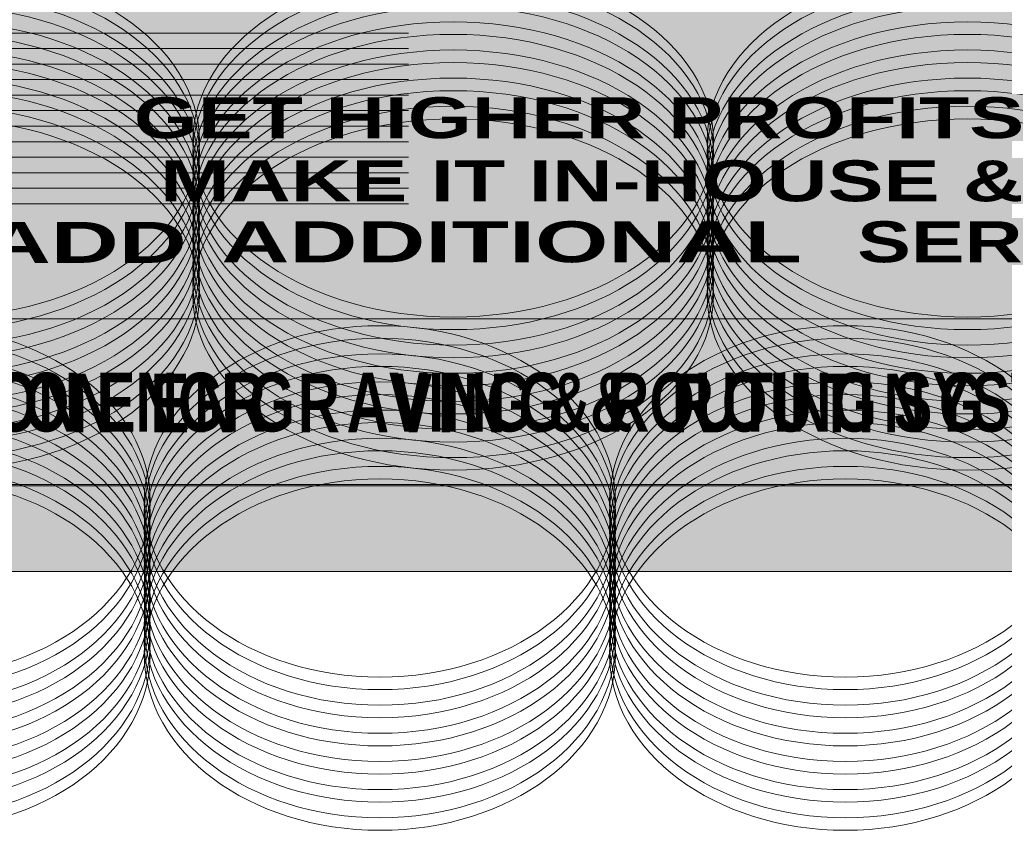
# Model space of a CAD drawing. Header units: inches. Extents: x 0 to 48, y -19.6 to 10.
# Tile 226 of 241: x 32.6 to 34.9, y -19.3 to -17.4. Entities that reach past the tile are written whole.
import ezdxf

# ---------------------------------------------------------------- set-up
doc = ezdxf.new("R2010")
doc.units = ezdxf.units.IN
doc.header["$MEASUREMENT"] = 0
doc.layers.add('Layer 1', color=7, linetype='Continuous')

# ---------------------------------------------------------------- blocks, each defined once
blk = doc.blocks.new('block 3')
at = {"layer": 'Layer 1', "color": 254, "lineweight": 18, "true_color": 0xe6e7e8}
for points in [[(32.369, -17.295), (32.7098, -17.295), (32.9861, -17.4815), (32.9861, -17.7115), (32.9861, -17.9415), (32.7098, -18.128), (32.369, -18.128), (32.0282, -18.128), (31.7519, -17.9415), (31.7519, -17.7115), (31.7519, -17.4815), (32.0282, -17.295), (32.369, -17.295)], [(33.5877, -17.295), (33.9285, -17.295), (34.2047, -17.4815), (34.2047, -17.7115), (34.2047, -17.9415), (33.9285, -18.128), (33.5877, -18.128), (33.2469, -18.128), (32.9706, -17.9415), (32.9706, -17.7115), (32.9706, -17.4815), (33.2469, -17.295), (33.5877, -17.295)], [(34.8064, -17.295), (35.1472, -17.295), (35.4235, -17.4815), (35.4235, -17.7115), (35.4235, -17.9415), (35.1472, -18.128), (34.8064, -18.128), (34.4656, -18.128), (34.1893, -17.9415), (34.1893, -17.7115), (34.1893, -17.4815), (34.4656, -17.295), (34.8064, -17.295)], [(32.369, -17.3248), (32.7098, -17.3248), (32.9861, -17.5113), (32.9861, -17.7413), (32.9861, -17.9713), (32.7098, -18.1578), (32.369, -18.1578), (32.0282, -18.1578), (31.7519, -17.9713), (31.7519, -17.7413), (31.7519, -17.5113), (32.0282, -17.3248), (32.369, -17.3248)], [(33.5877, -17.3248), (33.9285, -17.3248), (34.2047, -17.5113), (34.2047, -17.7413), (34.2047, -17.9713), (33.9285, -18.1578), (33.5877, -18.1578), (33.2469, -18.1578), (32.9706, -17.9713), (32.9706, -17.7413), (32.9706, -17.5113), (33.2469, -17.3248), (33.5877, -17.3248)], [(34.8064, -17.3248), (35.1472, -17.3248), (35.4235, -17.5113), (35.4235, -17.7413), (35.4235, -17.9713), (35.1472, -18.1578), (34.8064, -18.1578), (34.4656, -18.1578), (34.1893, -17.9713), (34.1893, -17.7413), (34.1893, -17.5113), (34.4656, -17.3248), (34.8064, -17.3248)], [(32.369, -17.3617), (32.7098, -17.3617), (32.9861, -17.5482), (32.9861, -17.7782), (32.9861, -18.0082), (32.7098, -18.1946), (32.369, -18.1946), (32.0282, -18.1946), (31.7519, -18.0082), (31.7519, -17.7782), (31.7519, -17.5482), (32.0282, -17.3617), (32.369, -17.3617)], [(33.5877, -17.3617), (33.9285, -17.3617), (34.2047, -17.5482), (34.2047, -17.7782), (34.2047, -18.0082), (33.9285, -18.1946), (33.5877, -18.1946), (33.2469, -18.1946), (32.9706, -18.0082), (32.9706, -17.7782), (32.9706, -17.5482), (33.2469, -17.3617), (33.5877, -17.3617)], [(34.8064, -17.3617), (35.1472, -17.3617), (35.4235, -17.5482), (35.4235, -17.7782), (35.4235, -18.0082), (35.1472, -18.1946), (34.8064, -18.1946), (34.4656, -18.1946), (34.1893, -18.0082), (34.1893, -17.7782), (34.1893, -17.5482), (34.4656, -17.3617), (34.8064, -17.3617)], [(32.369, -17.3915), (32.7098, -17.3915), (32.9861, -17.578), (32.9861, -17.808), (32.9861, -18.038), (32.7098, -18.2244), (32.369, -18.2244), (32.0282, -18.2244), (31.7519, -18.038), (31.7519, -17.808), (31.7519, -17.578), (32.0282, -17.3915), (32.369, -17.3915)], [(33.5877, -17.3915), (33.9285, -17.3915), (34.2047, -17.578), (34.2047, -17.808), (34.2047, -18.038), (33.9285, -18.2244), (33.5877, -18.2244), (33.2469, -18.2244), (32.9706, -18.038), (32.9706, -17.808), (32.9706, -17.578), (33.2469, -17.3915), (33.5877, -17.3915)], [(34.8064, -17.3915), (35.1472, -17.3915), (35.4235, -17.578), (35.4235, -17.808), (35.4235, -18.038), (35.1472, -18.2244), (34.8064, -18.2244), (34.4656, -18.2244), (34.1893, -18.038), (34.1893, -17.808), (34.1893, -17.578), (34.4656, -17.3915), (34.8064, -17.3915)], [(32.369, -17.4284), (32.7098, -17.4284), (32.9861, -17.6148), (32.9861, -17.8448), (32.9861, -18.0749), (32.7098, -18.2613), (32.369, -18.2613), (32.0282, -18.2613), (31.7519, -18.0749), (31.7519, -17.8448), (31.7519, -17.6148), (32.0282, -17.4284), (32.369, -17.4284)], [(33.5877, -17.4284), (33.9285, -17.4284), (34.2047, -17.6148), (34.2047, -17.8448), (34.2047, -18.0749), (33.9285, -18.2613), (33.5877, -18.2613), (33.2469, -18.2613), (32.9706, -18.0749), (32.9706, -17.8448), (32.9706, -17.6148), (33.2469, -17.4284), (33.5877, -17.4284)], [(34.8064, -17.4284), (35.1472, -17.4284), (35.4235, -17.6148), (35.4235, -17.8448), (35.4235, -18.0749), (35.1472, -18.2613), (34.8064, -18.2613), (34.4656, -18.2613), (34.1893, -18.0749), (34.1893, -17.8448), (34.1893, -17.6148), (34.4656, -17.4284), (34.8064, -17.4284)], [(32.369, -17.4582), (32.7098, -17.4582), (32.9861, -17.6446), (32.9861, -17.8746), (32.9861, -18.1046), (32.7098, -18.2911), (32.369, -18.2911), (32.0282, -18.2911), (31.7519, -18.1046), (31.7519, -17.8746), (31.7519, -17.6446), (32.0282, -17.4582), (32.369, -17.4582)], [(33.5877, -17.4582), (33.9285, -17.4582), (34.2047, -17.6446), (34.2047, -17.8746), (34.2047, -18.1046), (33.9285, -18.2911), (33.5877, -18.2911), (33.2469, -18.2911), (32.9706, -18.1046), (32.9706, -17.8746), (32.9706, -17.6446), (33.2469, -17.4582), (33.5877, -17.4582)], [(34.8064, -17.4582), (35.1472, -17.4582), (35.4235, -17.6446), (35.4235, -17.8746), (35.4235, -18.1046), (35.1472, -18.2911), (34.8064, -18.2911), (34.4656, -18.2911), (34.1893, -18.1046), (34.1893, -17.8746), (34.1893, -17.6446), (34.4656, -17.4582), (34.8064, -17.4582)], [(32.369, -17.4951), (32.7098, -17.4951), (32.9861, -17.6815), (32.9861, -17.9115), (32.9861, -18.1415), (32.7098, -18.328), (32.369, -18.328), (32.0282, -18.328), (31.7519, -18.1415), (31.7519, -17.9115), (31.7519, -17.6815), (32.0282, -17.4951), (32.369, -17.4951)], [(33.5877, -17.4951), (33.9285, -17.4951), (34.2047, -17.6815), (34.2047, -17.9115), (34.2047, -18.1415), (33.9285, -18.328), (33.5877, -18.328), (33.2469, -18.328), (32.9706, -18.1415), (32.9706, -17.9115), (32.9706, -17.6815), (33.2469, -17.4951), (33.5877, -17.4951)], [(34.8064, -17.4951), (35.1472, -17.4951), (35.4235, -17.6815), (35.4235, -17.9115), (35.4235, -18.1415), (35.1472, -18.328), (34.8064, -18.328), (34.4656, -18.328), (34.1893, -18.1415), (34.1893, -17.9115), (34.1893, -17.6815), (34.4656, -17.4951), (34.8064, -17.4951)], [(32.369, -17.5248), (32.7098, -17.5248), (32.9861, -17.7113), (32.9861, -17.9413), (32.9861, -18.1713), (32.7098, -18.3578), (32.369, -18.3578), (32.0282, -18.3578), (31.7519, -18.1713), (31.7519, -17.9413), (31.7519, -17.7113), (32.0282, -17.5248), (32.369, -17.5248)], [(33.5877, -17.5248), (33.9285, -17.5248), (34.2047, -17.7113), (34.2047, -17.9413), (34.2047, -18.1713), (33.9285, -18.3578), (33.5877, -18.3578), (33.2469, -18.3578), (32.9706, -18.1713), (32.9706, -17.9413), (32.9706, -17.7113), (33.2469, -17.5248), (33.5877, -17.5248)], [(34.8064, -17.5248), (35.1472, -17.5248), (35.4235, -17.7113), (35.4235, -17.9413), (35.4235, -18.1713), (35.1472, -18.3578), (34.8064, -18.3578), (34.4656, -18.3578), (34.1893, -18.1713), (34.1893, -17.9413), (34.1893, -17.7113), (34.4656, -17.5248), (34.8064, -17.5248)], [(32.369, -17.5617), (32.7098, -17.5617), (32.9861, -17.7482), (32.9861, -17.9782), (32.9861, -18.2082), (32.7098, -18.3947), (32.369, -18.3947), (32.0282, -18.3947), (31.7519, -18.2082), (31.7519, -17.9782), (31.7519, -17.7482), (32.0282, -17.5617), (32.369, -17.5617)], [(33.5877, -17.5617), (33.9285, -17.5617), (34.2047, -17.7482), (34.2047, -17.9782), (34.2047, -18.2082), (33.9285, -18.3947), (33.5877, -18.3947), (33.2469, -18.3947), (32.9706, -18.2082), (32.9706, -17.9782), (32.9706, -17.7482), (33.2469, -17.5617), (33.5877, -17.5617)], [(34.8064, -17.5617), (35.1472, -17.5617), (35.4235, -17.7482), (35.4235, -17.9782), (35.4235, -18.2082), (35.1472, -18.3947), (34.8064, -18.3947), (34.4656, -18.3947), (34.1893, -18.2082), (34.1893, -17.9782), (34.1893, -17.7482), (34.4656, -17.5617), (34.8064, -17.5617)], [(32.369, -17.5915), (32.7098, -17.5915), (32.9861, -17.778), (32.9861, -18.008), (32.9861, -18.238), (32.7098, -18.4245), (32.369, -18.4245), (32.0282, -18.4245), (31.7519, -18.238), (31.7519, -18.008), (31.7519, -17.778), (32.0282, -17.5915), (32.369, -17.5915)], [(33.5877, -17.5915), (33.9285, -17.5915), (34.2047, -17.778), (34.2047, -18.008), (34.2047, -18.238), (33.9285, -18.4245), (33.5877, -18.4245), (33.2469, -18.4245), (32.9706, -18.238), (32.9706, -18.008), (32.9706, -17.778), (33.2469, -17.5915), (33.5877, -17.5915)], [(34.8064, -17.5915), (35.1472, -17.5915), (35.4235, -17.778), (35.4235, -18.008), (35.4235, -18.238), (35.1472, -18.4245), (34.8064, -18.4245), (34.4656, -18.4245), (34.1893, -18.238), (34.1893, -18.008), (34.1893, -17.778), (34.4656, -17.5915), (34.8064, -17.5915)], [(32.369, -17.6284), (32.7098, -17.6284), (32.9861, -17.8149), (32.9861, -18.0449), (32.9861, -18.2749), (32.7098, -18.4613), (32.369, -18.4613), (32.0282, -18.4613), (31.7519, -18.2749), (31.7519, -18.0449), (31.7519, -17.8149), (32.0282, -17.6284), (32.369, -17.6284)], [(33.5877, -17.6284), (33.9285, -17.6284), (34.2047, -17.8149), (34.2047, -18.0449), (34.2047, -18.2749), (33.9285, -18.4613), (33.5877, -18.4613), (33.2469, -18.4613), (32.9706, -18.2749), (32.9706, -18.0449), (32.9706, -17.8149), (33.2469, -17.6284), (33.5877, -17.6284)], [(34.8064, -17.6284), (35.1472, -17.6284), (35.4235, -17.8149), (35.4235, -18.0449), (35.4235, -18.2749), (35.1472, -18.4613), (34.8064, -18.4613), (34.4656, -18.4613), (34.1893, -18.2749), (34.1893, -18.0449), (34.1893, -17.8149), (34.4656, -17.6284), (34.8064, -17.6284)], [(32.369, -17.6582), (32.7098, -17.6582), (32.9861, -17.8447), (32.9861, -18.0747), (32.9861, -18.3047), (32.7098, -18.4911), (32.369, -18.4911), (32.0282, -18.4911), (31.7519, -18.3047), (31.7519, -18.0747), (31.7519, -17.8447), (32.0282, -17.6582), (32.369, -17.6582)], [(33.5877, -17.6582), (33.9285, -17.6582), (34.2047, -17.8447), (34.2047, -18.0747), (34.2047, -18.3047), (33.9285, -18.4911), (33.5877, -18.4911), (33.2469, -18.4911), (32.9706, -18.3047), (32.9706, -18.0747), (32.9706, -17.8447), (33.2469, -17.6582), (33.5877, -17.6582)], [(34.8064, -17.6582), (35.1472, -17.6582), (35.4235, -17.8447), (35.4235, -18.0747), (35.4235, -18.3047), (35.1472, -18.4911), (34.8064, -18.4911), (34.4656, -18.4911), (34.1893, -18.3047), (34.1893, -18.0747), (34.1893, -17.8447), (34.4656, -17.6582), (34.8064, -17.6582)], [(32.3111, -18.1485), (32.6195, -18.1485), (32.8695, -18.3349), (32.8695, -18.5649), (32.8695, -18.7949), (32.6195, -18.9814), (32.3111, -18.9814), (32.0027, -18.9814), (31.7527, -18.7949), (31.7527, -18.5649), (31.7527, -18.3349), (32.0027, -18.1485), (32.3111, -18.1485)], [(33.4139, -18.1485), (33.7223, -18.1485), (33.9723, -18.3349), (33.9723, -18.5649), (33.9723, -18.7949), (33.7223, -18.9814), (33.4139, -18.9814), (33.1055, -18.9814), (32.8555, -18.7949), (32.8555, -18.5649), (32.8555, -18.3349), (33.1055, -18.1485), (33.4139, -18.1485)], [(34.5167, -18.1485), (34.8251, -18.1485), (35.0752, -18.3349), (35.0752, -18.5649), (35.0752, -18.7949), (34.8251, -18.9814), (34.5167, -18.9814), (34.2083, -18.9814), (33.9583, -18.7949), (33.9583, -18.5649), (33.9583, -18.3349), (34.2083, -18.1485), (34.5167, -18.1485)], [(32.3111, -18.1783), (32.6195, -18.1783), (32.8695, -18.3647), (32.8695, -18.5947), (32.8695, -18.8247), (32.6195, -19.0112), (32.3111, -19.0112), (32.0027, -19.0112), (31.7527, -18.8247), (31.7527, -18.5947), (31.7527, -18.3647), (32.0027, -18.1783), (32.3111, -18.1783)], [(33.4139, -18.1783), (33.7223, -18.1783), (33.9723, -18.3647), (33.9723, -18.5947), (33.9723, -18.8247), (33.7223, -19.0112), (33.4139, -19.0112), (33.1055, -19.0112), (32.8555, -18.8247), (32.8555, -18.5947), (32.8555, -18.3647), (33.1055, -18.1783), (33.4139, -18.1783)], [(34.5167, -18.1783), (34.8251, -18.1783), (35.0752, -18.3647), (35.0752, -18.5947), (35.0752, -18.8247), (34.8251, -19.0112), (34.5167, -19.0112), (34.2083, -19.0112), (33.9583, -18.8247), (33.9583, -18.5947), (33.9583, -18.3647), (34.2083, -18.1783), (34.5167, -18.1783)], [(32.3111, -18.2151), (32.6195, -18.2151), (32.8695, -18.4016), (32.8695, -18.6316), (32.8695, -18.8616), (32.6195, -19.0481), (32.3111, -19.0481), (32.0027, -19.0481), (31.7527, -18.8616), (31.7527, -18.6316), (31.7527, -18.4016), (32.0027, -18.2151), (32.3111, -18.2151)], [(33.4139, -18.2151), (33.7223, -18.2151), (33.9723, -18.4016), (33.9723, -18.6316), (33.9723, -18.8616), (33.7223, -19.0481), (33.4139, -19.0481), (33.1055, -19.0481), (32.8555, -18.8616), (32.8555, -18.6316), (32.8555, -18.4016), (33.1055, -18.2151), (33.4139, -18.2151)], [(34.5167, -18.2151), (34.8251, -18.2151), (35.0752, -18.4016), (35.0752, -18.6316), (35.0752, -18.8616), (34.8251, -19.0481), (34.5167, -19.0481), (34.2083, -19.0481), (33.9583, -18.8616), (33.9583, -18.6316), (33.9583, -18.4016), (34.2083, -18.2151), (34.5167, -18.2151)], [(32.3111, -18.2449), (32.6195, -18.2449), (32.8695, -18.4314), (32.8695, -18.6614), (32.8695, -18.8914), (32.6195, -19.0779), (32.3111, -19.0779), (32.0027, -19.0779), (31.7527, -18.8914), (31.7527, -18.6614), (31.7527, -18.4314), (32.0027, -18.2449), (32.3111, -18.2449)], [(33.4139, -18.2449), (33.7223, -18.2449), (33.9723, -18.4314), (33.9723, -18.6614), (33.9723, -18.8914), (33.7223, -19.0779), (33.4139, -19.0779), (33.1055, -19.0779), (32.8555, -18.8914), (32.8555, -18.6614), (32.8555, -18.4314), (33.1055, -18.2449), (33.4139, -18.2449)], [(34.5167, -18.2449), (34.8251, -18.2449), (35.0752, -18.4314), (35.0752, -18.6614), (35.0752, -18.8914), (34.8251, -19.0779), (34.5167, -19.0779), (34.2083, -19.0779), (33.9583, -18.8914), (33.9583, -18.6614), (33.9583, -18.4314), (34.2083, -18.2449), (34.5167, -18.2449)], [(32.3111, -18.2818), (32.6195, -18.2818), (32.8695, -18.4683), (32.8695, -18.6983), (32.8695, -18.9283), (32.6195, -19.1147), (32.3111, -19.1147), (32.0027, -19.1147), (31.7527, -18.9283), (31.7527, -18.6983), (31.7527, -18.4683), (32.0027, -18.2818), (32.3111, -18.2818)], [(33.4139, -18.2818), (33.7223, -18.2818), (33.9723, -18.4683), (33.9723, -18.6983), (33.9723, -18.9283), (33.7223, -19.1147), (33.4139, -19.1147), (33.1055, -19.1147), (32.8555, -18.9283), (32.8555, -18.6983), (32.8555, -18.4683), (33.1055, -18.2818), (33.4139, -18.2818)], [(34.5167, -18.2818), (34.8251, -18.2818), (35.0752, -18.4683), (35.0752, -18.6983), (35.0752, -18.9283), (34.8251, -19.1147), (34.5167, -19.1147), (34.2083, -19.1147), (33.9583, -18.9283), (33.9583, -18.6983), (33.9583, -18.4683), (34.2083, -18.2818), (34.5167, -18.2818)], [(32.3111, -18.3116), (32.6195, -18.3116), (32.8695, -18.4981), (32.8695, -18.7281), (32.8695, -18.9581), (32.6195, -19.1445), (32.3111, -19.1445), (32.0027, -19.1445), (31.7527, -18.9581), (31.7527, -18.7281), (31.7527, -18.4981), (32.0027, -18.3116), (32.3111, -18.3116)], [(33.4139, -18.3116), (33.7223, -18.3116), (33.9723, -18.4981), (33.9723, -18.7281), (33.9723, -18.9581), (33.7223, -19.1445), (33.4139, -19.1445), (33.1055, -19.1445), (32.8555, -18.9581), (32.8555, -18.7281), (32.8555, -18.4981), (33.1055, -18.3116), (33.4139, -18.3116)], [(34.5167, -18.3116), (34.8251, -18.3116), (35.0752, -18.4981), (35.0752, -18.7281), (35.0752, -18.9581), (34.8251, -19.1445), (34.5167, -19.1445), (34.2083, -19.1445), (33.9583, -18.9581), (33.9583, -18.7281), (33.9583, -18.4981), (34.2083, -18.3116), (34.5167, -18.3116)], [(32.3111, -18.3485), (32.6195, -18.3485), (32.8695, -18.535), (32.8695, -18.765), (32.8695, -18.995), (32.6195, -19.1814), (32.3111, -19.1814), (32.0027, -19.1814), (31.7527, -18.995), (31.7527, -18.765), (31.7527, -18.535), (32.0027, -18.3485), (32.3111, -18.3485)], [(33.4139, -18.3485), (33.7223, -18.3485), (33.9723, -18.535), (33.9723, -18.765), (33.9723, -18.995), (33.7223, -19.1814), (33.4139, -19.1814), (33.1055, -19.1814), (32.8555, -18.995), (32.8555, -18.765), (32.8555, -18.535), (33.1055, -18.3485), (33.4139, -18.3485)], [(34.5167, -18.3485), (34.8251, -18.3485), (35.0752, -18.535), (35.0752, -18.765), (35.0752, -18.995), (34.8251, -19.1814), (34.5167, -19.1814), (34.2083, -19.1814), (33.9583, -18.995), (33.9583, -18.765), (33.9583, -18.535), (34.2083, -18.3485), (34.5167, -18.3485)], [(32.3111, -18.3783), (32.6195, -18.3783), (32.8695, -18.5647), (32.8695, -18.7947), (32.8695, -19.0248), (32.6195, -19.2112), (32.3111, -19.2112), (32.0027, -19.2112), (31.7527, -19.0248), (31.7527, -18.7947), (31.7527, -18.5647), (32.0027, -18.3783), (32.3111, -18.3783)], [(33.4139, -18.3783), (33.7223, -18.3783), (33.9723, -18.5647), (33.9723, -18.7947), (33.9723, -19.0248), (33.7223, -19.2112), (33.4139, -19.2112), (33.1055, -19.2112), (32.8555, -19.0248), (32.8555, -18.7947), (32.8555, -18.5647), (33.1055, -18.3783), (33.4139, -18.3783)], [(34.5167, -18.3783), (34.8251, -18.3783), (35.0752, -18.5647), (35.0752, -18.7947), (35.0752, -19.0248), (34.8251, -19.2112), (34.5167, -19.2112), (34.2083, -19.2112), (33.9583, -19.0248), (33.9583, -18.7947), (33.9583, -18.5647), (34.2083, -18.3783), (34.5167, -18.3783)], [(32.3111, -18.4152), (32.6195, -18.4152), (32.8695, -18.6016), (32.8695, -18.8316), (32.8695, -19.0616), (32.6195, -19.2481), (32.3111, -19.2481), (32.0027, -19.2481), (31.7527, -19.0616), (31.7527, -18.8316), (31.7527, -18.6016), (32.0027, -18.4152), (32.3111, -18.4152)], [(33.4139, -18.4152), (33.7223, -18.4152), (33.9723, -18.6016), (33.9723, -18.8316), (33.9723, -19.0616), (33.7223, -19.2481), (33.4139, -19.2481), (33.1055, -19.2481), (32.8555, -19.0616), (32.8555, -18.8316), (32.8555, -18.6016), (33.1055, -18.4152), (33.4139, -18.4152)], [(34.5167, -18.4152), (34.8251, -18.4152), (35.0752, -18.6016), (35.0752, -18.8316), (35.0752, -19.0616), (34.8251, -19.2481), (34.5167, -19.2481), (34.2083, -19.2481), (33.9583, -19.0616), (33.9583, -18.8316), (33.9583, -18.6016), (34.2083, -18.4152), (34.5167, -18.4152)], [(32.3111, -18.445), (32.6195, -18.445), (32.8695, -18.6314), (32.8695, -18.8614), (32.8695, -19.0914), (32.6195, -19.2779), (32.3111, -19.2779), (32.0027, -19.2779), (31.7527, -19.0914), (31.7527, -18.8614), (31.7527, -18.6314), (32.0027, -18.445), (32.3111, -18.445)], [(33.4139, -18.445), (33.7223, -18.445), (33.9723, -18.6314), (33.9723, -18.8614), (33.9723, -19.0914), (33.7223, -19.2779), (33.4139, -19.2779), (33.1055, -19.2779), (32.8555, -19.0914), (32.8555, -18.8614), (32.8555, -18.6314), (33.1055, -18.445), (33.4139, -18.445)], [(34.5167, -18.445), (34.8251, -18.445), (35.0752, -18.6314), (35.0752, -18.8614), (35.0752, -19.0914), (34.8251, -19.2779), (34.5167, -19.2779), (34.2083, -19.2779), (33.9583, -19.0914), (33.9583, -18.8614), (33.9583, -18.6314), (34.2083, -18.445), (34.5167, -18.445)], [(32.3111, -18.4819), (32.6195, -18.4819), (32.8695, -18.6683), (32.8695, -18.8983), (32.8695, -19.1283), (32.6195, -19.3148), (32.3111, -19.3148), (32.0027, -19.3148), (31.7527, -19.1283), (31.7527, -18.8983), (31.7527, -18.6683), (32.0027, -18.4819), (32.3111, -18.4819)], [(33.4139, -18.4819), (33.7223, -18.4819), (33.9723, -18.6683), (33.9723, -18.8983), (33.9723, -19.1283), (33.7223, -19.3148), (33.4139, -19.3148), (33.1055, -19.3148), (32.8555, -19.1283), (32.8555, -18.8983), (32.8555, -18.6683), (33.1055, -18.4819), (33.4139, -18.4819)], [(34.5167, -18.4819), (34.8251, -18.4819), (35.0752, -18.6683), (35.0752, -18.8983), (35.0752, -19.1283), (34.8251, -19.3148), (34.5167, -19.3148), (34.2083, -19.3148), (33.9583, -19.1283), (33.9583, -18.8983), (33.9583, -18.6683), (34.2083, -18.4819), (34.5167, -18.4819)], [(32.3111, -18.5116), (32.6195, -18.5116), (32.8695, -18.6981), (32.8695, -18.9281), (32.8695, -19.1581), (32.6195, -19.3446), (32.3111, -19.3446), (32.0027, -19.3446), (31.7527, -19.1581), (31.7527, -18.9281), (31.7527, -18.6981), (32.0027, -18.5116), (32.3111, -18.5116)], [(33.4139, -18.5116), (33.7223, -18.5116), (33.9723, -18.6981), (33.9723, -18.9281), (33.9723, -19.1581), (33.7223, -19.3446), (33.4139, -19.3446), (33.1055, -19.3446), (32.8555, -19.1581), (32.8555, -18.9281), (32.8555, -18.6981), (33.1055, -18.5116), (33.4139, -18.5116)], [(34.5167, -18.5116), (34.8251, -18.5116), (35.0752, -18.6981), (35.0752, -18.9281), (35.0752, -19.1581), (34.8251, -19.3446), (34.5167, -19.3446), (34.2083, -19.3446), (33.9583, -19.1581), (33.9583, -18.9281), (33.9583, -18.6981), (34.2083, -18.5116), (34.5167, -18.5116)]]:
    blk.add_open_spline(points, degree=3, knots=[0, 0, 0, 0, 1, 1, 1, 2, 2, 2, 3, 3, 3, 4, 4, 4, 4], dxfattribs=at)
at = {"layer": 'Layer 1', "lineweight": 0}
blk.add_open_spline([(27.7048, -18.5282), (27.7048, -18.5282), (35.7181, -18.5282), (35.7181, -18.5282), (35.9061, -18.5282), (36.0599, -18.3765), (36.0599, -18.1911), (36.0599, -18.1911), (36.0599, -17.7947), (36.0599, -17.7947), (36.0599, -17.9802), (35.9061, -18.1319), (35.7181, -18.1319), (35.7181, -18.1319), (27.7048, -18.1319), (27.7048, -18.1319), (27.5168, -18.1319), (27.3631, -17.9802), (27.3631, -17.7947), (27.3631, -17.7947), (27.3631, -18.1911), (27.3631, -18.1911), (27.3631, -18.3765), (27.5168, -18.5282), (27.7048, -18.5282)], degree=3, knots=[0, 0, 0, 0, 1, 1, 1, 2, 2, 2, 3, 3, 3, 4, 4, 4, 5, 5, 5, 6, 6, 6, 7, 7, 7, 8, 8, 8, 8], dxfattribs=at)
blk = doc.blocks.new('block 4')
at = {"layer": 'Layer 1', "color": 250, "lineweight": 18, "true_color": 0x231f20}
for points in [[(29.0477, -17.455), (33.4815, -17.455)], [(29.0477, -17.4917), (33.4815, -17.4917)], [(29.0477, -17.5285), (33.4815, -17.5285)], [(29.0477, -17.5653), (33.4815, -17.5653)], [(29.0477, -17.6021), (33.4815, -17.6021)], [(29.0477, -17.6389), (33.4815, -17.6389)], [(29.0477, -17.6757), (33.4815, -17.6757)], [(29.0477, -17.7124), (33.4815, -17.7124)], [(29.0477, -17.7492), (33.4815, -17.7492)], [(29.0477, -17.786), (33.4815, -17.786)], [(29.0477, -17.8228), (33.4815, -17.8228)], [(29.0477, -17.8596), (33.4815, -17.8596)]]:
    blk.add_lwpolyline(points, dxfattribs=at)

msp = doc.modelspace()

# ---------------------------------------------------------------- hatches: boundary and pattern name
at = {"layer": 'Layer 1', "true_color": 0x004723}
h = msp.add_hatch(color=118, dxfattribs=at)
edge = h.paths.add_edge_path()
edge.add_spline(control_points=[(27.2193, -14.9493), (30.2141, -14.9493), (33.2089, -14.9493), (36.2037, -14.9493), (36.3793, -16.1538), (36.379, -17.4149), (36.2037, -18.7311), (33.2089, -18.7311), (30.2141, -18.7311), (27.2193, -18.7311), (27.044, -17.4149), (27.0437, -16.1538), (27.2193, -14.9493)], knot_values=[0, 0, 0, 0, 0.013889, 0.013889, 0.013889, 0.027778, 0.027778, 0.027778, 0.041667, 0.041667, 0.041667, 0.055556, 0.055556, 0.055556, 0.055556], degree=3, periodic=0)
edge.add_line((27.2193, -14.9493), (27.2193, -14.9493))
at = {"layer": 'Layer 1', "true_color": 0xe6e7e8}
h = msp.add_hatch(color=254, dxfattribs=at)
edge = h.paths.add_edge_path()
edge.add_spline(control_points=[(27.4102, -15.1551), (30.2777, -15.1551), (33.1452, -15.1551), (36.0127, -15.1551), (36.1809, -16.2286), (36.1806, -17.3523), (36.0127, -18.5253), (33.1452, -18.5253), (30.2777, -18.5253), (27.4102, -18.5253), (27.2423, -17.3523), (27.242, -16.2286), (27.4102, -15.1551)], knot_values=[0, 0, 0, 0, 0.013889, 0.013889, 0.013889, 0.027778, 0.027778, 0.027778, 0.041667, 0.041667, 0.041667, 0.055556, 0.055556, 0.055556, 0.055556], degree=3, periodic=0)
edge.add_line((27.4102, -15.1551), (27.4102, -15.1551))
at = {"layer": 'Layer 1', "true_color": 0x004723}
h = msp.add_hatch(color=118, dxfattribs=at)
edge = h.paths.add_edge_path()
edge.add_spline(control_points=[(27.7048, -18.5282), (27.7048, -18.5282), (35.7181, -18.5282), (35.7181, -18.5282), (35.9061, -18.5282), (36.0599, -18.3765), (36.0599, -18.1911), (36.0599, -18.1911), (36.0599, -17.7947), (36.0599, -17.7947), (36.0599, -17.9802), (35.9061, -18.1319), (35.7181, -18.1319), (35.7181, -18.1319), (27.7048, -18.1319), (27.7048, -18.1319), (27.5168, -18.1319), (27.3631, -17.9802), (27.3631, -17.7947), (27.3631, -17.7947), (27.3631, -18.1911), (27.3631, -18.1911), (27.3631, -18.3765), (27.5168, -18.5282), (27.7048, -18.5282)], knot_values=[0, 0, 0, 0, 0.013889, 0.013889, 0.013889, 0.027778, 0.027778, 0.027778, 0.041667, 0.041667, 0.041667, 0.055556, 0.055556, 0.055556, 0.069444, 0.069444, 0.069444, 0.083333, 0.083333, 0.083333, 0.097222, 0.097222, 0.097222, 0.111111, 0.111111, 0.111111, 0.111111], degree=3, periodic=0)
edge.add_line((27.7048, -18.5282), (27.7048, -18.5282))

# ---------------------------------------------------------------- linework, layer by layer
at = {"layer": 'Layer 1', "lineweight": 0}
for points, knots in [([(27.2193, -14.9493), (30.2141, -14.9493), (33.2089, -14.9493), (36.2037, -14.9493), (36.3793, -16.1538), (36.379, -17.4149), (36.2037, -18.7311), (33.2089, -18.7311), (30.2141, -18.7311), (27.2193, -18.7311), (27.044, -17.4149), (27.0437, -16.1538), (27.2193, -14.9493)], [0, 0, 0, 0, 1, 1, 1, 2, 2, 2, 3, 3, 3, 4, 4, 4, 4]), ([(27.4102, -15.1551), (30.2777, -15.1551), (33.1452, -15.1551), (36.0127, -15.1551), (36.1809, -16.2286), (36.1806, -17.3523), (36.0127, -18.5253), (33.1452, -18.5253), (30.2777, -18.5253), (27.4102, -18.5253), (27.2423, -17.3523), (27.242, -16.2286), (27.4102, -15.1551)], [0, 0, 0, 0, 1, 1, 1, 2, 2, 2, 3, 3, 3, 4, 4, 4, 4]), ([(27.7048, -18.5282), (27.7048, -18.5282), (35.7181, -18.5282), (35.7181, -18.5282), (35.9061, -18.5282), (36.0599, -18.3765), (36.0599, -18.1911), (36.0599, -18.1911), (36.0599, -17.7947), (36.0599, -17.7947), (36.0599, -17.9802), (35.9061, -18.1319), (35.7181, -18.1319), (35.7181, -18.1319), (27.7048, -18.1319), (27.7048, -18.1319), (27.5168, -18.1319), (27.3631, -17.9802), (27.3631, -17.7947), (27.3631, -17.7947), (27.3631, -18.1911), (27.3631, -18.1911), (27.3631, -18.3765), (27.5168, -18.5282), (27.7048, -18.5282)], [0, 0, 0, 0, 1, 1, 1, 2, 2, 2, 3, 3, 3, 4, 4, 4, 5, 5, 5, 6, 6, 6, 7, 7, 7, 8, 8, 8, 8])]:
    msp.add_open_spline(points, degree=3, knots=knots, dxfattribs=at)

# ---------------------------------------------------------------- block references
at = {"layer": 'Layer 1'}
for name in ['block 4', 'block 3']:
    msp.add_blockref(name, (0, 0), dxfattribs=at)

# ---------------------------------------------------------------- texts
at = {"layer": 'Layer 1', "color": 250, "true_color": 0x231f20, "attachment_point": 7}
for s, insert, char_height in [('\\fArial|b1|i0|c0|p34;\\W1.6453;GET HIGHER PROFITS', (32.8295, -17.7055), 0.09707), ('\\fArial|b1|i0|c0|p34;\\W1.6453;MAKE IT IN-HOUSE &', (32.891, -17.8551), 0.09707), ('\\fArial|b1|i0|c0|p34;\\W1.6453;ADD ', (32.4727, -17.9996), 0.09707), ('\\fArial|b1|i0|c0|p34;\\W1.6453;ADDITIONAL', (33.0381, -17.9996), 0.09707), ('\\fArial|b1|i0|c0|p34;\\W1.6453; SER', (34.4821, -17.9996), 0.09707), ('\\fFolio Extra BT|b1|i0|c0|p34;\\W0.7456;O', (32.5698, -18.4014), 0.139221), ('\\fFolio Extra BT|b1|i0|c0|p34;\\W0.7456;N', (32.6836, -18.4014), 0.139221), ('\\fFolio Extra BT|b1|i0|c0|p34;\\W0.7456;E', (32.8698, -18.4014), 0.139221), ('\\fFolio Extra BT|b1|i0|c0|p34;\\W0.7456;N', (32.9733, -18.4014), 0.139221), ('\\fFolio Extra BT|b1|i0|c0|p34;\\W0.7456;G', (33.1044, -18.4014), 0.139221), ('\\fFolio Extra BT|b1|i0|c0|p34;\\W0.7456;R', (33.2189, -18.4014), 0.139221), ('\\fFolio Extra BT|b1|i0|c0|p34;\\W0.7456;A', (33.3352, -18.4014), 0.139221), ('\\fFolio Extra BT|b1|i0|c0|p34;\\W0.7456;V', (33.4459, -18.4014), 0.139221), ('\\fFolio Extra BT|b1|i0|c0|p34;\\W0.7456;I', (33.5508, -18.4014), 0.139221), ('\\fFolio Extra BT|b1|i0|c0|p34;\\W0.7456;N', (33.6112, -18.4014), 0.139221), ('\\fFolio Extra BT|b1|i0|c0|p34;\\W0.7456;G', (33.7424, -18.4014), 0.139221), ('\\fFolio Extra BT|b1|i0|c0|p34;\\W0.7456;&', (33.912, -18.4014), 0.139221), ('\\fFolio Extra BT|b1|i0|c0|p34;\\W0.7456;R', (34.1052, -18.4014), 0.139221), ('\\fFolio Extra BT|b1|i0|c0|p34;\\W0.7456;O', (34.2243, -18.4014), 0.139221), ('\\fFolio Extra BT|b1|i0|c0|p34;\\W0.7456;U', (34.338, -18.4014), 0.139221), ('\\fFolio Extra BT|b1|i0|c0|p34;\\W0.7456;T', (34.4546, -18.4014), 0.139221), ('\\fFolio Extra BT|b1|i0|c0|p34;\\W0.7456;I', (34.5468, -18.4014), 0.139221), ('\\fFolio Extra BT|b1|i0|c0|p34;\\W0.7456;N', (34.6073, -18.4014), 0.139221), ('\\fFolio Extra BT|b1|i0|c0|p34;\\W0.7456;G', (34.7384, -18.4014), 0.139221), ('\\fFolio Extra BT|b1|i0|c0|p34;\\W0.7456; ', (32.8147, -18.4014), 0.139221), ('\\fFolio Extra BT|b1|i0|c0|p34;\\W0.7456; ', (33.8568, -18.4014), 0.139221), ('\\fFolio Extra BT|b1|i0|c0|p34;\\W0.7456; ', (34.0501, -18.4014), 0.139221), ('\\fFolio Extra BT|b1|i0|c0|p34;\\W0.7456; ', (34.8529, -18.4014), 0.139221)]:
    msp.add_mtext(s, dxfattribs=dict(at, insert=insert, char_height=char_height))
at = {"layer": 'Layer 1', "color": 18, "true_color": 0x000000, "char_height": 0.139221, "attachment_point": 7}
for s, insert in [('\\fFolio Extra BT|b1|i0|c0|p34;\\W0.7456;VISION ENGR', (32.2331, -18.4014)), ('\\fFolio Extra BT|b1|i0|c0|p34;\\W0.7456;O', (32.5698, -18.4014)), ('\\fFolio Extra BT|b1|i0|c0|p34;\\W0.7456;N', (32.6836, -18.4014)), ('\\fFolio Extra BT|b1|i0|c0|p34;\\W0.7456;E', (32.8698, -18.4014)), ('\\fFolio Extra BT|b1|i0|c0|p34;\\W0.7456;N', (32.9733, -18.4014)), ('\\fFolio Extra BT|b1|i0|c0|p34;\\W0.7456;G', (33.1044, -18.4014)), ('\\fFolio Extra BT|b1|i0|c0|p34;\\W0.7456;R', (33.2189, -18.4014)), ('\\fFolio Extra BT|b1|i0|c0|p34;\\W0.7456;AVING & ROUTING SYSTEMS', (33.3352, -18.4014)), ('\\fFolio Extra BT|b1|i0|c0|p34;\\W0.7456;A', (33.3352, -18.4014)), ('\\fFolio Extra BT|b1|i0|c0|p34;\\W0.7456;V', (33.4459, -18.4014)), ('\\fFolio Extra BT|b1|i0|c0|p34;\\W0.7456;I', (33.5508, -18.4014)), ('\\fFolio Extra BT|b1|i0|c0|p34;\\W0.7456;N', (33.6112, -18.4014)), ('\\fFolio Extra BT|b1|i0|c0|p34;\\W0.7456;G', (33.7424, -18.4014)), ('\\fFolio Extra BT|b1|i0|c0|p34;\\W0.7456;&', (33.912, -18.4014)), ('\\fFolio Extra BT|b1|i0|c0|p34;\\W0.7456;R', (34.1052, -18.4014)), ('\\fFolio Extra BT|b1|i0|c0|p34;\\W0.7456;O', (34.2243, -18.4014)), ('\\fFolio Extra BT|b1|i0|c0|p34;\\W0.7456;U', (34.338, -18.4014)), ('\\fFolio Extra BT|b1|i0|c0|p34;\\W0.7456;T', (34.4546, -18.4014)), ('\\fFolio Extra BT|b1|i0|c0|p34;\\W0.7456;I', (34.5468, -18.4014)), ('\\fFolio Extra BT|b1|i0|c0|p34;\\W0.7456;N', (34.6073, -18.4014)), ('\\fFolio Extra BT|b1|i0|c0|p34;\\W0.7456;G', (34.7384, -18.4014)), ('\\fFolio Extra BT|b1|i0|c0|p34;\\W0.7456; ', (32.8147, -18.4014)), ('\\fFolio Extra BT|b1|i0|c0|p34;\\W0.7456; ', (33.8568, -18.4014)), ('\\fFolio Extra BT|b1|i0|c0|p34;\\W0.7456; ', (34.0501, -18.4014)), ('\\fFolio Extra BT|b1|i0|c0|p34;\\W0.7456; ', (34.8529, -18.4014))]:
    msp.add_mtext(s, dxfattribs=dict(at, insert=insert))

doc.saveas('drawing.dxf')
